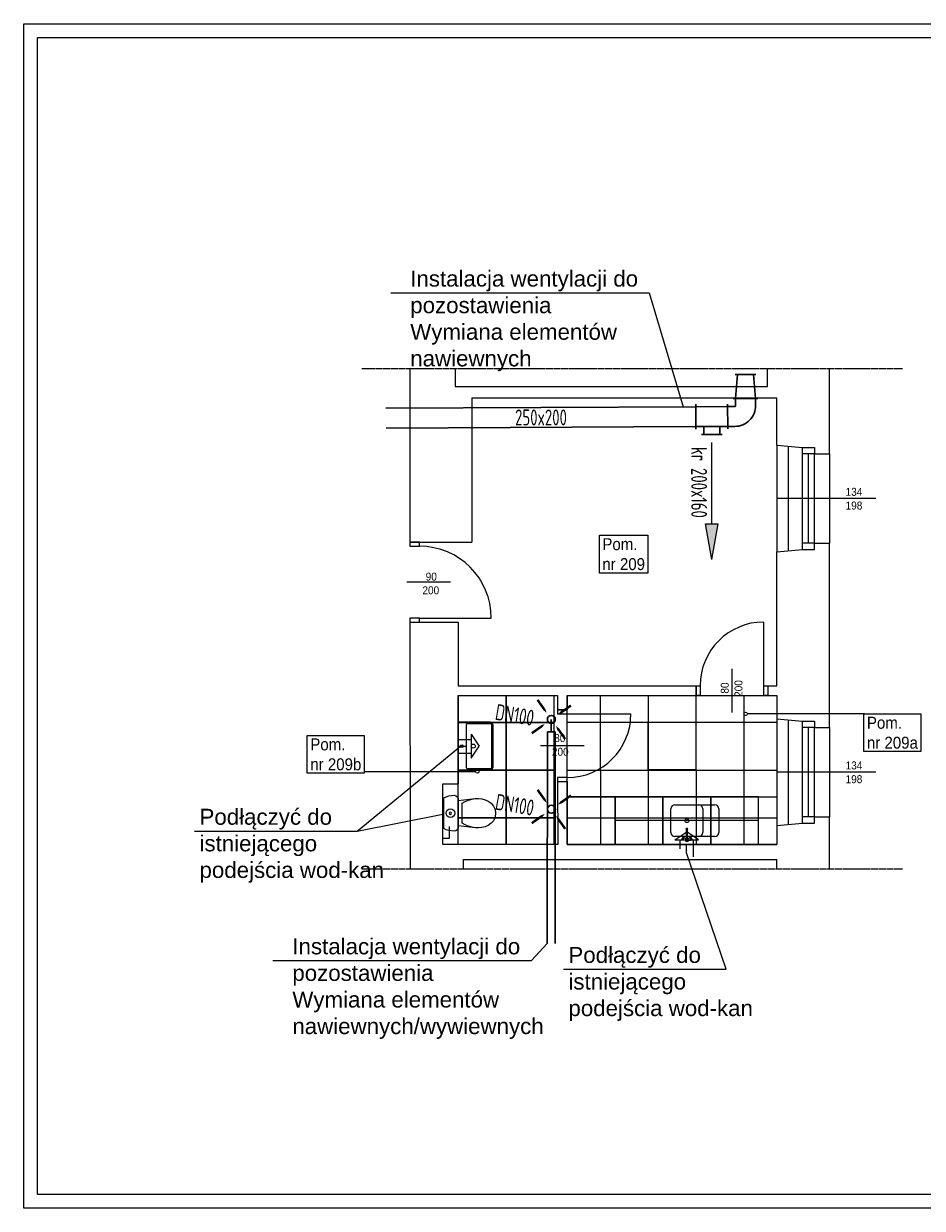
# Model space of a CAD drawing. Header units: millimetres. Extents: x 6904000 to 7075021, y 297772 to 407623.
# Tile 2 of 91: x 6935526 to 6946796, y 362773 to 377623. Entities that reach past the tile are written whole.
import ezdxf
from ezdxf.enums import TextEntityAlignment as Align

# ---------------------------------------------------------------- set-up
doc = ezdxf.new("R2010")
doc.units = ezdxf.units.MM
doc.linetypes.add('MCS - PW - 2 piętro (2026.04.21)_do wysłania$0$ACAD_ISO02W100', pattern=[15, 12, -3])
for name, color, linetype, lineweight in [('!_IS_Przybory sanit', 3, 'Continuous', 25), ('$went_nawiew', 150, 'Continuous', 30), ('$went_wyciąg', 32, 'Continuous', 30), ('$WENTYLACJA_OPIS', 20, 'Continuous', 25), ('MCS - PW - 2 piętro (2026.04.21)_do wysłania$0$P-SANR-FIXT', 8, 'Continuous', 5), ('MCS - PW - 2 piętro (2026.04.21)_do wysłania$0$Przekroje', 8, 'Continuous', 20), ('MCS - PW - 2 piętro (2026.04.21)_do wysłania$0$Przekrojowa', 8, 'Continuous', 25), ('MCS - PW - 2 piętro (2026.04.21)_do wysłania$0$S3_drzwi_istniejące', 8, 'Continuous', 0), ('MCS - PW - 2 piętro (2026.04.21)_do wysłania$0$S3_meble wbudowane', 8, 'Continuous', 0), ('MCS - PW - 2 piętro (2026.04.21)_do wysłania$0$S3_okna', 8, 'Continuous', 9), ('MCS - PW - 2 piętro (2026.04.21)_do wysłania$0$S3_opis pomieszczeń', 8, 'Continuous', 0), ('MCS - PW - 2 piętro (2026.04.21)_do wysłania$0$S3_urządzenia sanitarne', 8, 'Continuous', 0), ('MCS - PW - 2 piętro (2026.04.21)_do wysłania$0$Widokowa', 8, 'Continuous', 9), ('MCS - PW - 2 piętro (2026.04.21)_do wysłania$0$Wyposazenie', 8, 'Continuous', 9)]:
    doc.layers.add(name, color=color, linetype=linetype, lineweight=lineweight)
for name, color, linetype in [('_MECH_KS', 18, 'Continuous'), ('_MECH_OPIS', 7, 'Continuous'), ('_MECH_WC', 1, 'Continuous'), ('_MECH_WZ', 5, 'Continuous')]:
    doc.layers.add(name, color=color, linetype=linetype)
doc.layers.add('MCS - PW - 2 piętro (2026.04.21)_do wysłania$0$Obrys powierzchni', color=8, linetype='Continuous', lineweight=9, plot=False)
doc.layers.add('S3_sufit S2', color=7, linetype='Continuous', lineweight=5, true_color=0x7f7f7f)
doc.styles.add('JOZEK', font='isocp3.shx', dxfattribs={"width": 0.9})
doc.styles.add('MCS - PW - 2 piętro (2026.04.21)_do wysłania$0$ARIELCE', font='arial.ttf', dxfattribs={"width": 0.9})
doc.styles.get("Standard").update_dxf_attribs({"font": 'arial.ttf'})

# ---------------------------------------------------------------- blocks, each defined once
blk = doc.blocks.new('MCS - PW - 2 piętro (2026.04.21)_do wysłania$0$zw$7334')
at = {"layer": 'MCS - PW - 2 piętro (2026.04.21)_do wysłania$0$S3_okna', "ltscale": 1.6, "insert": (-30.9, 13.4), "char_height": 10, "width": 42.363, "attachment_point": 3, "rotation": 0.019, "style": 'MCS - PW - 2 piętro (2026.04.21)_do wysłania$0$ARIELCE', "bg_fill": 2}
blk.add_mtext('{\\fArial|b0|i0|c238|p34;134}', dxfattribs=at)
at = {"layer": 'MCS - PW - 2 piętro (2026.04.21)_do wysłania$0$S3_okna', "ltscale": 1.6, "insert": (-30.9, -3.8), "char_height": 10, "width": 42.363, "attachment_point": 3, "rotation": 0.019, "style": 'MCS - PW - 2 piętro (2026.04.21)_do wysłania$0$ARIELCE'}
blk.add_mtext('{\\fArial|b0|i0|c238|p34;198}', dxfattribs=at)
blk = doc.blocks.new('MCS - PW - 2 piętro (2026.04.21)_do wysłania$0$zw$B2BC')
at = {"layer": 'MCS - PW - 2 piętro (2026.04.21)_do wysłania$0$Przekroje', "ltscale": 1.6}
for points in [[(0, 0), (32.2, -3.1), (47, -3.1), (47, -10.9), (66, -10.9)], [(0, -134), (32.2, -130.9), (47, -130.9), (47, -123.1), (66, -123.1)]]:
    blk.add_lwpolyline(points, dxfattribs=at)
at = {"layer": 'MCS - PW - 2 piętro (2026.04.21)_do wysłania$0$S3_okna'}
for p, q in [((0, 0), (0, -134)), ((32.2, -130.9), (32.2, -3.1)), ((47, -10.9), (32.2, -10.9)), ((39.6, -123.1), (39.6, -10.9)), ((47, -123.1), (47, -10.9)), ((66, -10.9), (66, -123.1)), ((47, -123.1), (32.2, -123.1))]:
    blk.add_line(p, q, dxfattribs=at)
at = {"layer": 'MCS - PW - 2 piętro (2026.04.21)_do wysłania$0$S3_okna', "ltscale": 1.6}
blk.add_line((124, -67), (0, -67), dxfattribs=at)
at = {"layer": 'MCS - PW - 2 piętro (2026.04.21)_do wysłania$0$S3_okna'}
for points in [[(0, 0), (32.2, -3.1), (47, -3.1), (47, -10.9), (66, -10.9)], [(0, -134), (32.2, -130.9), (47, -130.9), (47, -123.1), (66, -123.1)]]:
    blk.add_lwpolyline(points, dxfattribs=at)
blk = doc.blocks.new('MCS - PW - 2 piętro (2026.04.21)_do wysłania$0$zw$C904')
at = {"layer": 'MCS - PW - 2 piętro (2026.04.21)_do wysłania$0$Wyposazenie', "color": 253, "linetype": 'Continuous'}
for p, q in [((-12.6, 61.9), (-16.1, 58.7)), ((-8.4, 64), (-12.6, 61.9)), ((-3.8, 64.9), (-8.4, 64)), ((0.9, 64.5), (-3.8, 64.9)), ((5.3, 62.9), (0.9, 64.5)), ((9.1, 60.2), (5.3, 62.9)), ((12, 56.6), (9.1, 60.2)), ((-20.8, 46.6), (-21, 42.4)), ((-19.9, 50.8), (-20.8, 46.6)), ((-18.5, 54.8), (-19.9, 50.8)), ((-16.1, 58.7), (-18.5, 54.8)), ((13.9, 52.7), (12, 56.6)), ((15.2, 48.7), (13.9, 52.7)), ((15.9, 44.5), (15.2, 48.7)), ((-21, 42.4), (-20.6, 38.2)), ((-20.6, 38.2), (-17, 17.2)), ((-20.6, 38.2), (-19.6, 33.9)), ((-19.6, 33.9), (-18.1, 29.9)), ((-18.1, 29.9), (-16.2, 26)), ((13.1, 27.7), (14.5, 31.8)), ((14.5, 31.8), (15.5, 36)), ((14.9, 19), (16, 40.3)), ((15.5, 36), (16, 40.3)), ((16, 40.3), (15.9, 44.5)), ((-21.5, 15.8), (-22.8, 13.9)), ((-19.4, 17), (-21.5, 15.8)), ((-17, 17.2), (-19.4, 17)), ((14.9, 19), (-17, 17.2)), ((-16.2, 26), (-13.8, 22.3)), ((-13.8, 22.3), (11.1, 23.8)), ((11.1, 23.8), (13.1, 27.7)), ((17.3, 19.1), (14.9, 19)), ((19.5, 18.2), (17.3, 19.1)), ((21, 16.5), (19.5, 18.2)), ((21.7, 14.2), (21, 16.5)), ((-22.8, 13.9), (-23.2, 11.6)), ((-23.2, 11.6), (-22.8, 8.3)), ((-22.8, 8.3), (-22, 5)), ((-22, 5), (-20.8, 1.9)), ((-20.8, 1.9), (-19.3, -1.1)), ((-19.3, -1.1), (19.3, 1.1)), ((19.3, 1.1), (20.5, 4.3)), ((20.5, 4.3), (21.3, 7.5)), ((21.3, 7.5), (21.7, 10.9)), ((21.7, 10.9), (21.7, 14.2))]:
    blk.add_line(p, q, dxfattribs=at)
blk.add_circle((-0.5, 8.2), 1.5, dxfattribs=at)
blk = doc.blocks.new('MCS - PW - 2 piętro (2026.04.21)_do wysłania$0$PLM_Washbasin_2D - PLM_Washbasin_Wall_Mounted_Rectangle_600x450-V80-PARTER PW 1do50 - C')
at = {"layer": 'MCS - PW - 2 piętro (2026.04.21)_do wysłania$0$P-SANR-FIXT', "color": 8, "true_color": 0x808080}
for p, q in [((-30, -1.5), (-30, -42)), ((-30, -42), (-30, -1.5)), ((-28.5, -42), (-28.5, -13.5)), ((-27, -12), (27, -12)), ((28.5, -13.5), (28.5, -42)), ((30, -42), (30, -1.5)), ((30, -1.5), (30, -42)), ((27, -43.5), (-27, -43.5)), ((-27, -45), (27, -45)), ((27, -45), (-27, -45))]:
    blk.add_line(p, q, dxfattribs=at)
for centre, radius in [((0, -6), 1.75), ((0, -20.5), 2.5)]:
    blk.add_circle(centre, radius, dxfattribs=at)
for centre, radius, start, end in [((-27, -13.5), 1.5, 90, 180), ((27, -13.5), 1.5, 360, 90), ((-27, -42), 3, 180, 270), ((-27, -42), 3, 180, 270), ((-27, -42), 1.5, 180, 270), ((27, -42), 3, 270, 360), ((27, -42), 3, 270, 0), ((27, -42), 1.5, 270, 0)]:
    blk.add_arc(centre, radius, start, end, dxfattribs=at)

msp = doc.modelspace()

# ---------------------------------------------------------------- hatches: boundary and pattern name
at = {"layer": '$WENTYLACJA_OPIS'}
msp.add_hatch(color=256, dxfattribs=at).paths.add_polyline_path([(6944076.8, 371353), (6944236.8, 371353.1), (6944157.1, 370905)])

# ---------------------------------------------------------------- linework, layer by layer
at = {"layer": '!_IS_Przybory sanit'}
for p, q in [((6941137, 368716.8), (6941137, 368416.8)), ((6941137, 368716.8), (6941237, 368566.8)), ((6941137, 368416.8), (6941237, 368566.8)), ((6943690.5, 367393.4), (6943840.5, 367493.4)), ((6943690.5, 367393.4), (6943990.5, 367393.4)), ((6943990.5, 367393.4), (6943840.5, 367493.4))]:
    msp.add_line(p, q, dxfattribs=at)
at = {"layer": '$went_nawiew', "ltscale": 1.6}
for p, q in [((6944447.4, 373224.7), (6944707.4, 373226.1)), ((6944447.4, 373224.7), (6944707.4, 373226.1)), ((6944454, 372924.8), (6944477.4, 373224.9)), ((6944704, 372926), (6944677.4, 373225.9)), ((6944734, 372926.2), (6944424, 372924.6)), ((6944424, 372924.6), (6944734, 372926.2)), ((6944454, 372924.8), (6944454.4, 372834.8)), ((6944704, 372926), (6944704.4, 372836)), ((6940069.5, 372802.4), (6943954.3, 372822.2)), ((6943954.1, 372852.2), (6943955.7, 372542.2)), ((6943954.1, 372852.2), (6943955.7, 372542.2)), ((6944354.5, 372824.3), (6943954.3, 372822.2)), ((6944354.3, 372854.3), (6944355.9, 372544.3)), ((6944354.3, 372854.3), (6944355.9, 372544.3)), ((6944444.5, 372824.7), (6944354.5, 372824.3)), ((6940070.7, 372552.4), (6943955.6, 372572.2)), ((6944055.6, 372572.7), (6943955.6, 372572.2)), ((6944286.2, 372473.8), (6944026.2, 372472.5)), ((6944255.8, 372573.7), (6944055.6, 372572.7)), ((6944055.7, 372572.6), (6944056.2, 372472.6)), ((6944255.7, 372573.6), (6944256.2, 372473.6)), ((6944355.8, 372574.3), (6944255.8, 372573.7)), ((6944445.8, 372574.7), (6944355.8, 372574.3))]:
    msp.add_line(p, q, dxfattribs=at)
for centre, radius, start, end in [((6944444.4, 372834.7), 10, 270.29198, 0.29199), ((6944444.4, 372834.7), 260, 270.29198, 0.29199), ((6944055.6, 372572.6), 0.1, 0.29198, 90.29198), ((6944255.8, 372573.6), 0.1, 90.29198, 180.29198)]:
    msp.add_arc(centre, radius, start, end, dxfattribs=at)
at = {"layer": '$went_wyciąg', "ltscale": 1.6}
for p, q in [((6942143.2, 368746.6), (6942143.2, 368901.9)), ((6942092.9, 366093.2), (6942093.2, 368746.6)), ((6942093.2, 368746.6), (6942193.2, 368746.6)), ((6942192.9, 366093.2), (6942193.2, 368746.6))]:
    msp.add_line(p, q, dxfattribs=at)
for points in [[(6942085, 368984.1, 0, 60, 0), (6942027.2, 369065.7, 30, 30, 0), (6941969.4, 369147.4, 0, 0, 0)], [(6942225.4, 368960.1, 0, 60, 0), (6942307, 369017.9, 30, 30, 0), (6942388.6, 369075.6, 0, 0, 0)], [(6942061, 368843.7, 0, 60, 0), (6941979.3, 368785.9, 30, 30, 0), (6941897.7, 368728.2, 0, 0, 0)], [(6942201.4, 368819.7, 0, 60, 0), (6942259.1, 368738.1, 30, 30, 0), (6942316.9, 368656.5, 0, 0, 0)], [(6942085.6, 367857.3, 0, 60, 0), (6942027.8, 367938.9, 30, 30, 0), (6941970.1, 368020.5, 0, 0, 0)], [(6942226, 367833.3, 0, 60, 0), (6942307.6, 367891.1, 30, 30, 0), (6942389.2, 367948.8, 0, 0, 0)], [(6942061.6, 367716.9, 0, 60, 0), (6941980, 367659.1, 30, 30, 0), (6941898.3, 367601.4, 0, 0, 0)], [(6942202, 367692.9, 0, 60, 0), (6942259.7, 367611.3, 30, 30, 0), (6942317.5, 367529.7, 0, 0, 0)]]:
    msp.add_lwpolyline(points, format="xyseb", dxfattribs=at)
for points in [[(6942143.2, 368901.9), (6942143.2, 368901.9), (6942143.2, 368901.9), (6942143.2, 368901.9)], [(6942143.8, 367775.1), (6942143.8, 367775.1), (6942143.8, 367775.1), (6942143.8, 367775.1)]]:
    msp.add_lwpolyline(points, close=True, dxfattribs=at)
for centre in [(6942143.2, 368901.9), (6942143.8, 367775.1)]:
    msp.add_circle(centre, 50, dxfattribs=at)
at = {"layer": '$WENTYLACJA_OPIS'}
for p, q in [((6944156.8, 371353), (6944156.2, 372373)), ((6944076.8, 371353), (6944236.8, 371353.1)), ((6944157.1, 370905), (6944076.8, 371353)), ((6944157.1, 370905), (6944236.8, 371353.1))]:
    msp.add_line(p, q, dxfattribs=at)
at = {"layer": '_MECH_KS'}
for points in [[(6940972.3, 368566.9), (6940972.3, 368566.9), (6941076.3, 368566.9)], [(6943840.4, 367228.8), (6943840.4, 367228.8), (6943840.4, 367332.7)]]:
    msp.add_lwpolyline(points, dxfattribs=at)
msp.add_circle((6940877.5, 367726), 55, dxfattribs=at)
at = {"layer": '_MECH_OPIS'}
msp.add_line((6939708.1, 367502.1), (6941002.3, 368566.9), dxfattribs=at)
for points in [[(6940130.9, 374248.2), (6943371, 374248.2), (6943796.8, 372821.4)], [(6937668.1, 367502.1), (6939708.1, 367502.1), (6940782.8, 367712.7)], [(6942294.5, 365770.1), (6944334.5, 365770.1), (6943840.4, 367228.8)], [(6938652.4, 365877.8), (6941892.5, 365877.8), (6942092.9, 366093.2)]]:
    msp.add_lwpolyline(points, dxfattribs=at)
at = {"layer": '_MECH_WC'}
for p, q in [((6940974.9, 368650.1), (6941137, 368650.1)), ((6943757.2, 367278.8), (6943757.2, 367393.4))]:
    msp.add_line(p, q, dxfattribs=at)
at = {"layer": '_MECH_WZ'}
for p, q in [((6940860, 367560), (6940860, 367410.4)), ((6940860, 367410.4), (6940783, 367410.4))]:
    msp.add_line(p, q, dxfattribs=at)
for points in [[(6940975, 368480), (6940975, 368480), (6941137, 368480)], [(6943927.4, 367178.8), (6943927.4, 367178.8), (6943927.4, 367393.4)]]:
    msp.add_lwpolyline(points, dxfattribs=at)
at = {"layer": 'MCS - PW - 2 piętro (2026.04.21)_do wysłania$0$Obrys powierzchni', "ltscale": 1.6}
for points in [[(6935526.2, 377623.2), (6956526.2, 377623.2), (6956526.2, 362773.2), (6935526.2, 362773.2)], [(6935701.2, 377448.2), (6956351.2, 377448.2), (6956351.2, 362948.2), (6935701.2, 362948.2)]]:
    msp.add_lwpolyline(points, close=True, dxfattribs=at)
at = {"layer": 'MCS - PW - 2 piętro (2026.04.21)_do wysłania$0$Przekrojowa', "ltscale": 1.6}
for p, q in [((6940369.3, 373302.7), (6940370, 371122.7)), ((6940937.5, 373305.6), (6940937.6, 373075.6)), ((6944852.4, 373075.6), (6944852.4, 373302.7)), ((6945632.1, 372232), (6945632.1, 373302.7)), ((6940937.6, 373075.6), (6944852.4, 373075.6)), ((6941144.4, 372932.7), (6941145, 371123)), ((6941144.4, 372932.7), (6944972.5, 372932.7)), ((6944972.4, 372340.8), (6944972.4, 372932.7)), ((6940370, 371122.7), (6941145, 371123)), ((6945632.1, 368801.8), (6945632.1, 371109.7)), ((6944972.4, 369322.7), (6944972.4, 371000.8)), ((6940370.4, 370122.7), (6940975.3, 370123)), ((6940370.4, 370122.7), (6940371.6, 367027)), ((6940975.3, 370123), (6940974.3, 369322.7)), ((6940974.3, 369322.7), (6943958.3, 369322.7)), ((6943958.3, 369322.7), (6943958.1, 369202.7)), ((6944858.3, 369322.7), (6944858.1, 369202.7)), ((6944858.3, 369322.7), (6944972.4, 369322.7)), ((6940974.6, 369202.7), (6942222.1, 369202.7)), ((6940974.6, 369202.7), (6940975.2, 368092.7)), ((6942222.1, 369202.7), (6942222.1, 369022.7)), ((6942342.1, 369202.7), (6943958.1, 369202.7)), ((6942342.1, 369202.7), (6942342.1, 369022.7)), ((6944858.1, 369202.7), (6944972.3, 369202.7)), ((6944972.3, 369202.7), (6944972.4, 368910.7)), ((6942222.1, 369022.7), (6942342.1, 369022.7)), ((6940783, 367332.7), (6940782.6, 368092.7)), ((6940782.6, 368092.7), (6940975.2, 368092.7)), ((6942222.5, 368122.7), (6942223, 367332.7)), ((6942222.5, 368122.7), (6942342.5, 368122.7)), ((6942342.5, 368122.7), (6942343, 367332.7)), ((6944972.4, 367570.7), (6944972.4, 367332.7)), ((6945632.1, 367027), (6945632.1, 367679.5)), ((6942223, 367332.7), (6940783, 367332.7)), ((6942343, 367332.7), (6944972.4, 367332.7)), ((6941042.4, 367147.3), (6944972.4, 367147.3)), ((6941042.4, 367027), (6941042.4, 367147.3)), ((6944972.4, 367027), (6944972.4, 367147.3))]:
    msp.add_line(p, q, dxfattribs=at)
at = {"layer": 'MCS - PW - 2 piętro (2026.04.21)_do wysłania$0$S3_drzwi_istniejące'}
for p, q in [((6940880, 370622.7), (6940330, 370622.7)), ((6940490, 370172.7), (6941390, 370172.7)), ((6944808.3, 369322.7), (6944808.3, 370122.7)), ((6944408.3, 369537.5), (6944408.3, 368987.5)), ((6942342.1, 368972.7), (6943142.1, 368972.7)), ((6942557.1, 368572.7), (6942007.1, 368572.7))]:
    msp.add_line(p, q, dxfattribs=at)
for points in [[(6940370, 371122.7), (6940370, 371072.7), (6940490, 371072.7), (6940490, 371122.7)], [(6940370, 370172.7), (6940370, 370122.7), (6940490, 370122.7), (6940490, 370172.7)], [(6943958.3, 369322.7), (6944008.3, 369322.7), (6944008.3, 369202.7), (6943958.3, 369202.7)], [(6944808.3, 369322.7), (6944858.3, 369322.7), (6944858.3, 369202.7), (6944808.3, 369202.7)], [(6942342.1, 368972.7), (6942342.1, 369022.7), (6942222.1, 369022.7), (6942222.1, 368972.7)], [(6942342.1, 368122.7), (6942342.1, 368172.7), (6942222.1, 368172.7), (6942222.1, 368122.7)]]:
    msp.add_lwpolyline(points, close=True, dxfattribs=at)
for centre, radius, start, end in [((6940490, 370172.7), 900, 360, 90), ((6944808.3, 369322.7), 800, 90, 180), ((6942342.1, 368972.7), 800, 270, 0)]:
    msp.add_arc(centre, radius, start, end, dxfattribs=at)
at = {"layer": 'MCS - PW - 2 piętro (2026.04.21)_do wysłania$0$S3_meble wbudowane', "ltscale": 1.6}
msp.add_line((6942343, 367932.7), (6944972.4, 367932.7), dxfattribs=at)
for points in [[(6942343, 367332.7), (6942943, 367332.7), (6942943, 367932.7), (6942343, 367932.7)], [(6942943, 367332.7), (6943543, 367332.7), (6943543, 367932.7), (6942943, 367932.7)], [(6943543, 367332.7), (6944143, 367332.7), (6944143, 367932.7), (6943543, 367932.7)], [(6944143, 367332.7), (6944743, 367332.7), (6944743, 367932.7), (6944143, 367932.7)]]:
    msp.add_lwpolyline(points, close=True, dxfattribs=at)
at = {"layer": 'MCS - PW - 2 piętro (2026.04.21)_do wysłania$0$S3_meble wbudowane', "linetype": 'MCS - PW - 2 piętro (2026.04.21)_do wysłania$0$ACAD_ISO02W100', "ltscale": 0.5}
for points in [[(6943543, 367632.7), (6942943, 367632.7), (6942943, 367332.7), (6943543, 367332.7)], [(6944143, 367632.7), (6943543, 367632.7), (6943543, 367332.7), (6944143, 367332.7)], [(6944743, 367632.7), (6944143, 367632.7), (6944143, 367332.7), (6944743, 367332.7)]]:
    msp.add_lwpolyline(points, close=True, dxfattribs=at)
at = {"layer": 'MCS - PW - 2 piętro (2026.04.21)_do wysłania$0$S3_okna', "linetype": 'MCS - PW - 2 piętro (2026.04.21)_do wysłania$0$ACAD_ISO02W100'}
for p, q in [((6945112.4, 372327.3), (6945112.4, 371014.4)), ((6945112.4, 372327.3), (6945112.4, 371014.4)), ((6945112.4, 368897.2), (6945112.4, 367584.2))]:
    msp.add_line(p, q, dxfattribs=at)
at = {"layer": 'MCS - PW - 2 piętro (2026.04.21)_do wysłania$0$S3_opis pomieszczeń'}
msp.add_line((6939725.3, 368248.3), (6941193.1, 368248.3), dxfattribs=at)
for centre in [(6944579.5, 368971.8), (6941215.3, 368248.3)]:
    msp.add_circle(centre, 22.2, dxfattribs=at)
at = {"layer": 'MCS - PW - 2 piętro (2026.04.21)_do wysłania$0$S3_urządzenia sanitarne', "ltscale": 1.6}
for p, q in [((6943783.5, 367399.6), (6943784, 367404.1)), ((6943783.7, 367395.9), (6943783.5, 367399.6)), ((6943784.4, 367393.4), (6943783.7, 367395.9)), ((6943784, 367404.1), (6943785, 367409)), ((6943785.7, 367392.2), (6943784.4, 367393.4)), ((6943786.8, 367388.8), (6943784.4, 367393.4)), ((6943785, 367409), (6943786.5, 367413.7)), ((6943787.4, 367392.6), (6943785.7, 367392.2)), ((6943786.5, 367413.7), (6943788.3, 367417.8)), ((6943789.3, 367394.4), (6943787.4, 367392.6)), ((6943788.3, 367417.8), (6943790.3, 367421)), ((6943791.3, 367397.6), (6943789.3, 367394.4)), ((6943790.3, 367421), (6943792.2, 367422.8)), ((6943792.8, 367390.2), (6943790.4, 367387.8)), ((6943793.1, 367401.7), (6943791.3, 367397.6)), ((6943796.5, 367425.6), (6943792.2, 367422.8)), ((6943792.2, 367422.8), (6943793.9, 367423.2)), ((6943795.3, 367394.1), (6943792.8, 367390.2)), ((6943794.6, 367406.4), (6943793.1, 367401.7)), ((6943793.9, 367423.2), (6943795.2, 367422)), ((6943795.6, 367411.3), (6943794.6, 367406.4)), ((6943795.2, 367422), (6943795.9, 367419.5)), ((6943797.6, 367399.2), (6943795.3, 367394.1)), ((6943796.1, 367415.8), (6943795.6, 367411.3)), ((6943795.9, 367419.5), (6943796.1, 367415.8)), ((6943796.5, 367425.6), (6943798.6, 367426.1)), ((6943799.5, 367405.1), (6943797.6, 367399.2)), ((6943798.6, 367426.1), (6943800.2, 367424.6)), ((6943826, 367410.5), (6943798.6, 367426.1)), ((6943800.7, 367411.2), (6943799.5, 367405.1)), ((6943800.2, 367424.6), (6943801.1, 367421.4)), ((6943801.3, 367416.8), (6943800.7, 367411.2)), ((6943801.1, 367421.4), (6943801.3, 367416.8)), ((6943824, 367391.3), (6943822.5, 367389)), ((6943828.6, 367387.5), (6943822.6, 367389.1)), ((6943825.3, 367394.4), (6943824, 367391.3)), ((6943826.5, 367398), (6943825.3, 367394.4)), ((6943826, 367410.5), (6943826.9, 367409.6)), ((6943827.3, 367401.6), (6943826.5, 367398)), ((6943826.9, 367409.6), (6943827.5, 367407.7)), ((6943827.6, 367405), (6943827.3, 367401.6)), ((6943827.5, 367407.7), (6943827.6, 367405)), ((6943833.4, 367406), (6943827.5, 367407.6)), ((6943836.7, 367393.4), (6943836.3, 367528.3)), ((6943836.5, 367414.7), (6943836.6, 367414.8)), ((6943850.3, 367393.5), (6943849.9, 367528.3)), ((6943850.2, 367414.8), (6943850.4, 367414.8)), ((6943853.5, 367406.1), (6943859.4, 367407.7)), ((6943858.4, 367387.5), (6943864.4, 367389.2)), ((6943859.3, 367405), (6943859.4, 367407.8)), ((6943859.7, 367401.7), (6943859.3, 367405)), ((6943859.4, 367407.8), (6943860, 367409.7)), ((6943860.5, 367398), (6943859.7, 367401.7)), ((6943860, 367409.7), (6943860.9, 367410.6)), ((6943861.6, 367394.5), (6943860.5, 367398)), ((6943860.9, 367410.6), (6943888.2, 367426.3)), ((6943863, 367391.4), (6943861.6, 367394.5)), ((6943864.5, 367389.1), (6943863, 367391.4)), ((6943865.9, 367387.7), (6943864.5, 367389.1)), ((6943885.5, 367417), (6943885.7, 367421.6)), ((6943886.1, 367411.4), (6943885.5, 367417)), ((6943885.7, 367421.6), (6943886.6, 367424.8)), ((6943887.5, 367405.3), (6943886.1, 367411.4)), ((6943886.6, 367424.8), (6943888.2, 367426.3)), ((6943889.4, 367399.5), (6943887.5, 367405.3)), ((6943888.2, 367426.3), (6943890.3, 367425.8)), ((6943891.7, 367394.3), (6943889.4, 367399.5)), ((6943890.3, 367425.8), (6943894.6, 367423)), ((6943890.8, 367416), (6943890.9, 367419.7)), ((6943891.3, 367411.5), (6943890.8, 367416)), ((6943890.9, 367419.7), (6943891.7, 367422.2)), ((6943892.3, 367406.7), (6943891.3, 367411.5)), ((6943891.7, 367422.2), (6943892.9, 367423.4)), ((6943894.1, 367390.4), (6943891.7, 367394.3)), ((6943893.8, 367401.9), (6943892.3, 367406.7)), ((6943892.9, 367423.4), (6943894.6, 367423)), ((6943895.7, 367397.8), (6943893.8, 367401.9)), ((6943896.5, 367388.1), (6943894.1, 367390.4)), ((6943894.6, 367423), (6943896.5, 367421.2)), ((6943897.7, 367394.7), (6943895.7, 367397.8)), ((6943896.5, 367421.2), (6943898.5, 367418.1)), ((6943899.6, 367392.9), (6943897.7, 367394.7)), ((6943898.5, 367418.1), (6943900.3, 367413.9)), ((6943900.2, 367389.1), (6943898.6, 367387.6)), ((6943901.3, 367392.5), (6943899.6, 367392.9)), ((6943900.2, 367389.1), (6943902.5, 367393.7)), ((6943900.3, 367413.9), (6943901.9, 367409.2)), ((6943902.5, 367393.7), (6943901.3, 367392.5)), ((6943901.9, 367409.2), (6943902.9, 367404.4)), ((6943903.3, 367396.2), (6943902.5, 367393.7)), ((6943902.9, 367404.4), (6943903.4, 367399.9)), ((6943903.4, 367399.9), (6943903.3, 367396.2)), ((6943788.3, 367387.4), (6943786.8, 367388.8)), ((6943790.4, 367387.8), (6943788.3, 367387.4)), ((6943819.8, 367387.3), (6943788.3, 367387.4)), ((6943821.1, 367387.6), (6943819.8, 367387.3)), ((6943822.5, 367389), (6943821.1, 367387.6)), ((6943867.2, 367387.4), (6943865.9, 367387.7)), ((6943867.2, 367387.4), (6943898.6, 367387.6)), ((6943898.6, 367387.6), (6943896.5, 367388.1))]:
    msp.add_line(p, q, dxfattribs=at)
for points in [[(6943643, 367482.7), (6943643, 367782.7)], [(6943692.9, 367832.7), (6944193, 367832.7)], [(6944043, 367782.7), (6944043, 367482.7)], [(6944243, 367782.7), (6944243, 367482.7)], [(6943836.3, 367532.7), (6943839.7, 367537.9), (6943846.5, 367537.9), (6943849.9, 367532.7)], [(6944193, 367432.7), (6943692.9, 367432.7)], [(6943836.3, 367523.9), (6943835.6, 367531.7), (6943843.1, 367535.7), (6943850.6, 367531.7), (6943849.9, 367524)], [(6943836.3, 367528.3), (6943839.7, 367533.5), (6943846.5, 367533.5), (6943849.9, 367528.3)]]:
    msp.add_lwpolyline(points, dxfattribs=at)
msp.add_circle((6943843, 367632.7), 25, dxfattribs=at)
for centre, radius, start, end in [((6943693, 367782.7), 50, 90.13179, 180.13179), ((6943993, 367782.7), 50, 359.86821, 89.86821), ((6944193, 367782.7), 50, 359.86821, 89.86821), ((6943693, 367482.7), 50, 179.86821, 269.86821), ((6943843.5, 367393.4), 22.4, 107.80403, 136.71533), ((6943843.5, 367393.4), 12, 124.6499, 55.61368), ((6943843.5, 367393.4), 8, 148.34346, 31.92012), ((6943843.5, 367393.4), 6.8, 180.13179, 0.13179), ((6943843.5, 367393.4), 22.4, 43.54825, 72.45955), ((6943993, 367482.7), 50, 270.13179, 0.13179), ((6944193, 367482.7), 50, 270.13179, 0.13179), ((6943843.5, 367393.4), 22.4, 193.54825, 346.71533)]:
    msp.add_arc(centre, radius, start, end, dxfattribs=at)
at = {"layer": 'MCS - PW - 2 piętro (2026.04.21)_do wysłania$0$Widokowa', "linetype": 'MCS - PW - 2 piętro (2026.04.21)_do wysłania$0$ACAD_ISO02W100', "ltscale": 1.6}
for points in [[(6939768.7, 373302.7), (6946546.5, 373302.7)], [(6939768.7, 367027), (6946546.5, 367027)]]:
    msp.add_lwpolyline(points, dxfattribs=at)
at = {"layer": 'S3_sufit S2', "ltscale": 1.6}
for p, q in [((6942756.6, 369202.7), (6942757.9, 367332.7)), ((6943356.6, 369202.7), (6943357.9, 367332.7)), ((6943956.6, 369202.7), (6943957.9, 367332.7)), ((6944556.6, 369202.7), (6944557.9, 367332.7)), ((6942341.9, 368867.7), (6944972.3, 368867.7)), ((6942341.9, 368267.7), (6944972.3, 368267.7)), ((6942341.9, 367667.7), (6944972.3, 367667.7))]:
    msp.add_line(p, q, dxfattribs=at)
for points in [[(6940974.8, 369202.7), (6941575.2, 369202.7), (6941575.2, 368864.2), (6940974.8, 368864.2)], [(6941575.2, 369202.7), (6942175.7, 369202.7), (6942175.7, 368864.2), (6941575.2, 368864.2)], [(6942341.9, 369202.7), (6944972.3, 369202.7), (6944972.3, 367332.7), (6942341.9, 367332.7)], [(6940974.8, 368864.2), (6941575.2, 368864.2), (6941575.2, 368266), (6940974.8, 368266)], [(6941575.2, 368864.2), (6942175.7, 368864.2), (6942175.7, 368266), (6941575.2, 368266)], [(6943356.9, 368867.7), (6943957.3, 368867.7), (6943957.3, 368269.5), (6943356.9, 368269.5)], [(6940974.8, 368266), (6941575.2, 368266), (6941575.2, 367667.7), (6940974.8, 367667.7)], [(6941575.2, 368266), (6942175.7, 368266), (6942175.7, 367667.7), (6941575.2, 367667.7)], [(6940974.8, 367667.7), (6941575.2, 367667.7), (6941575.2, 367332.7), (6940974.8, 367332.7)], [(6941575.2, 367667.7), (6942175.7, 367667.7), (6942175.7, 367332.7), (6941575.2, 367332.7)]]:
    msp.add_lwpolyline(points, close=True, dxfattribs=at)

# ---------------------------------------------------------------- block references
at = {"layer": 'MCS - PW - 2 piętro (2026.04.21)_do wysłania$0$P-SANR-FIXT', "xscale": 10, "yscale": 10, "zscale": 10, "rotation": 89.99999999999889}
msp.add_blockref('MCS - PW - 2 piętro (2026.04.21)_do wysłania$0$PLM_Washbasin_2D - PLM_Washbasin_Wall_Mounted_Rectangle_600x450-V80-PARTER PW 1do50 - C', (6940959.8, 368566.9), dxfattribs=at)
at = {"layer": 'MCS - PW - 2 piętro (2026.04.21)_do wysłania$0$Wyposazenie', "xscale": -10, "yscale": 10, "zscale": 10, "rotation": 273.3502212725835}
msp.add_blockref('MCS - PW - 2 piętro (2026.04.21)_do wysłania$0$zw$C904', (6940794.9, 367726), dxfattribs=at)

# ---------------------------------------------------------------- texts
at = {"layer": '$WENTYLACJA_OPIS', "style": 'JOZEK', "oblique": 0, "width": 0.75}
for s, rotation, p in [('250x200', 0.03527, (6942013.5, 372687.3)), ('kr 200x160', 270.03527, (6943996.5, 371872.5))]:
    msp.add_text(s, height=200, rotation=rotation, dxfattribs=at).set_placement(p, align=Align.MIDDLE_CENTER)
for p in [(6941668, 368859), (6941668.7, 367732.2)]:
    msp.add_text('DN100', height=200, rotation=350.29198, dxfattribs=at).set_placement(p, align=Align.CENTER)
at = {"layer": '_MECH_OPIS', "char_height": 200, "attachment_point": 1}
for s, insert, width in [('Instalacja wentylacji do pozostawienia\\PWymiana elementów nawiewnych\\P', (6940374, 374527.5), 2986.393), ('Podłączyć do istniejącego podejścia wod-kan\\P', (6937731.1, 367781.4), 2480.444), ('Instalacja wentylacji do pozostawienia\\PWymiana elementów nawiewnych/wywiewnych\\P', (6938895.4, 366157.1), 2986.393), ('Podłączyć do istniejącego podejścia wod-kan\\P', (6942357.5, 366049.4), 2480.444)]:
    msp.add_mtext(s, dxfattribs=dict(at, insert=insert, width=width))
at = {"layer": 'MCS - PW - 2 piętro (2026.04.21)_do wysłania$0$S3_drzwi_istniejące', "char_height": 100, "style": 'MCS - PW - 2 piętro (2026.04.21)_do wysłania$0$ARIELCE'}
for s, insert, width, attachment_point, rotation in [('{\\fArial|b0|i0|c238|p34;90}', (6940707.6, 370741.9), 185.261, 3, 359.9753), ('{\\fArial|b0|i0|c238|p34;200}', (6940736.7, 370570.1), 193.556, 3, 359.9753), ('{\\fArial|b0|i0|c238|p34;80}', (6944268.1, 369365.1), 185.261, 3, 89.9753), ('{\\fArial|b0|i0|c238|p34;200}', (6944439.9, 369394.2), 193.556, 3, 89.9753), ('{\\fArial|b0|i0|c238|p34;80}', (6942179.6, 368717.8), 185.261, 1, 0.0247), ('{\\fArial|b0|i0|c238|p34;200}', (6942150.4, 368546), 193.556, 1, 0.0247)]:
    msp.add_mtext(s, dxfattribs=dict(at, insert=insert, width=width, attachment_point=attachment_point, rotation=rotation))

# ---------------------------------------------------------------- next in the draw order: block references
at = {"layer": 'MCS - PW - 2 piętro (2026.04.21)_do wysłania$0$S3_okna', "xscale": 10, "yscale": 10, "zscale": 10, "rotation": 1.443443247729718e-05}
msp.add_blockref('MCS - PW - 2 piętro (2026.04.21)_do wysłania$0$zw$7334', (6946352.5, 371670.8), dxfattribs=at)

# ---------------------------------------------------------------- next in the draw order: texts
at = {"layer": 'MCS - PW - 2 piętro (2026.04.21)_do wysłania$0$S3_opis pomieszczeń', "char_height": 75, "attachment_point": 1, "style": 'MCS - PW - 2 piętro (2026.04.21)_do wysłania$0$ARIELCE', "bg_fill": 18}
for s, insert in [('{\\fArial|b0|i0|c238|p34;\\H2x;Pom.\\Pnr 209}', (6942783.3, 371173.9)), ('{\\fArial|b0|i0|c238|p34;\\H2x;Pom.\\Pnr 209a}', (6946100.7, 368935.2)), ('{\\fArial|b0|i0|c238|p34;\\H2x;Pom.\\Pnr 209b}', (6939120.8, 368664.2))]:
    msp.add_mtext(s, dxfattribs=dict(at, insert=insert))

# ---------------------------------------------------------------- next in the draw order: linework, layer by layer
at = {"layer": 'MCS - PW - 2 piętro (2026.04.21)_do wysłania$0$S3_opis pomieszczeń'}
msp.add_line((6946069.5, 368971.8), (6944601.7, 368971.8), dxfattribs=at)

# ---------------------------------------------------------------- next in the draw order: block references
at = {"layer": 'MCS - PW - 2 piętro (2026.04.21)_do wysłania$0$S3_okna', "xscale": 10, "yscale": 10, "zscale": 10}
for p, rotation in [((6946352.5, 371670.8), 1.443443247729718e-05), ((6946352.5, 368240.7), 1.443429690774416e-05)]:
    msp.add_blockref('MCS - PW - 2 piętro (2026.04.21)_do wysłania$0$zw$7334', p, dxfattribs=dict(at, rotation=rotation))

# ---------------------------------------------------------------- next in the draw order: block references
for name, p, rotation in [('MCS - PW - 2 piętro (2026.04.21)_do wysłania$0$zw$B2BC', (6944972.4, 372340.8), 359.9999999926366), ('MCS - PW - 2 piętro (2026.04.21)_do wysłania$0$zw$7334', (6946352.5, 368240.7), 1.443429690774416e-05)]:
    msp.add_blockref(name, p, dxfattribs=dict(at, rotation=rotation))

# ---------------------------------------------------------------- next in the draw order: block references
at = {"layer": 'MCS - PW - 2 piętro (2026.04.21)_do wysłania$0$S3_okna', "xscale": 10, "yscale": 10, "zscale": 10, "rotation": 359.999999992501}
msp.add_blockref('MCS - PW - 2 piętro (2026.04.21)_do wysłania$0$zw$B2BC', (6944972.4, 368910.7), dxfattribs=at)

doc.saveas('drawing.dxf')
